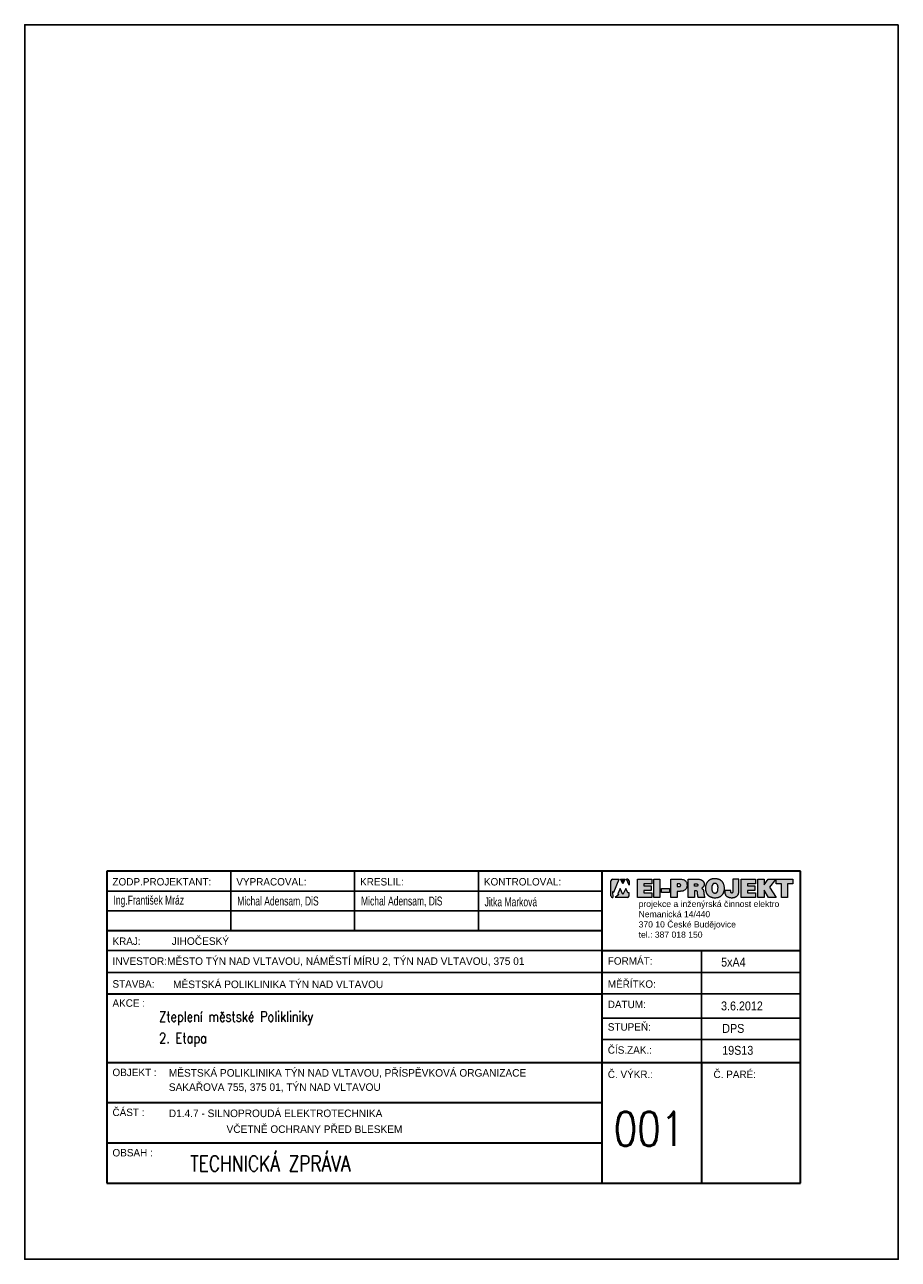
# Model space of a CAD drawing. Header units: millimetres. Extents: x 434746 to 672760, y -61647 to 206428.
# Tile 7 of 24: x 567146 to 588146, y 12652 to 42352. Entities that reach past the tile are written whole.
import ezdxf

# ---------------------------------------------------------------- set-up
doc = ezdxf.new("R2010")
doc.units = ezdxf.units.MM
doc.layers.add('.VýkrRozpiska', color=7, linetype='Continuous', lineweight=15)
doc.layers.add('1NP-Rozpiska', color=7, linetype='Continuous', lineweight=30)
doc.layers.add('1PP-Rozpiska', color=7, linetype='Continuous')
doc.layers.add('E_vedeni', color=240, linetype='Continuous')
doc.styles.add('ROMAN', font='roman.shx', dxfattribs={"width": 0.8})
doc.styles.add('ROMANS', font='romans.shx', dxfattribs={"width": 0.8, "height": 125})

# ---------------------------------------------------------------- blocks, each defined once
blk = doc.blocks.new('LOGO')
at = {"true_color": 0xc3261f}
h = blk.add_hatch(color=22, dxfattribs=at)
h.paths.add_polyline_path([(784398.7, 7230.66), (784398.15, 7230.66), (784399.56, 7227.46), (784399.56, 7229.74, 0.324073)])
h.paths.add_polyline_path([(784397.8, 7225.74), (784396.33, 7222.68), (784394.83, 7225.74), (784393.64, 7222.95), (784394.22, 7222.64), (784392.34, 7221.06), (784398.7, 7221.06, 0.29137), (784399.6, 7221.96), (784399.6, 7223.58), (784398.8, 7223.58)])
h.paths.add_polyline_path([(784394.44, 7230.66), (784390.93, 7230.66, 0.29137), (784390.03, 7229.76), (784390.03, 7221.96, 0.334501), (784391.06, 7221.06), (784390.94, 7224.14), (784391.5, 7223.91)])
blk.add_hatch(color=22, dxfattribs=at).paths.add_polyline_path([(784396.33, 7228.22), (784395.04, 7230.66), (784397.53, 7230.66)])
h = blk.add_hatch(color=0)
h.paths.add_polyline_path([(784476.21, 7230.69), (784484.79, 7230.69), (784484.79, 7228.28), (784482.06, 7228.28), (784482.06, 7221.09), (784478.86, 7221.09), (784478.86, 7228.28), (784476.21, 7228.28)])
h.paths.add_polyline_path([(784466.61, 7230.69), (784469.81, 7230.69), (784469.81, 7227.63), (784472.03, 7230.69), (784475.9, 7230.69), (784472.6, 7226.48), (784476.17, 7221.09), (784472.13, 7221.09), (784469.81, 7224.89), (784469.81, 7221.09), (784466.61, 7221.09)])
h.paths.add_polyline_path([(784457.95, 7221.09), (784457.95, 7230.69), (784465.44, 7230.69), (784465.44, 7228.28), (784461.16, 7228.28), (784461.16, 7227.15), (784465.01, 7227.15), (784465.01, 7224.68), (784461.17, 7224.68), (784461.17, 7223.6), (784465.44, 7223.6), (784465.44, 7221.09)])
h.paths.add_polyline_path([(784416.32, 7225.87), (784420.52, 7225.87), (784420.52, 7223.67), (784416.32, 7223.67)])
h.paths.add_polyline_path([(784412.42, 7230.69), (784415.59, 7230.69), (784415.59, 7221.09), (784412.42, 7221.09)])
h.paths.add_polyline_path([(784403.95, 7221.09), (784403.95, 7230.69), (784411.45, 7230.69), (784411.45, 7228.28), (784407.17, 7228.28), (784407.17, 7227.15), (784411.01, 7227.15), (784411.01, 7224.68), (784407.17, 7224.68), (784407.17, 7223.6), (784411.45, 7223.6), (784411.45, 7221.09)])
h = blk.add_hatch(color=0)
h.paths.add_polyline_path([(784421.32, 7230.69), (784421.32, 7221.09), (784424.54, 7221.09), (784424.54, 7224.28), (784425.83, 7224.28), (784426.11, 7224.3), (784426.69, 7224.33), (784427.02, 7224.35), (784427.36, 7224.46), (784427.67, 7224.54), (784428.11, 7224.75), (784428.67, 7225.01), (784429.1, 7225.43), (784429.26, 7225.7), (784429.51, 7226.14), (784429.64, 7226.71), (784429.7, 7227.1), (784429.7, 7227.39), (784429.7, 7227.81), (784429.66, 7228.11), (784429.6, 7228.42), (784429.53, 7228.78), (784429.29, 7229.29), (784429.12, 7229.5), (784428.91, 7229.73), (784428.63, 7229.97), (784428.43, 7230.12), (784428.15, 7230.29), (784427.77, 7230.44), (784427.3, 7230.55), (784426.87, 7230.63), (784426.51, 7230.67), (784425.98, 7230.69)])
h.paths.add_polyline_path([(784425.83, 7228.25), (784426.06, 7228.08), (784426.17, 7228.01), (784426.41, 7227.83), (784426.41, 7227.5), (784426.41, 7227.17), (784426.09, 7226.86), (784425.8, 7226.79), (784425.66, 7226.75), (784424.55, 7226.75), (784424.55, 7228.23), (784424.55, 7228.25)], flags=16)
h = blk.add_hatch(color=0)
h.paths.add_polyline_path([(784437.77, 7226.26), (784437.88, 7226.35), (784437.98, 7226.44), (784438.08, 7226.54), (784438.18, 7226.64), (784438.29, 7226.75), (784438.33, 7226.82), (784438.39, 7226.91), (784438.42, 7226.98), (784438.47, 7227.11), (784438.51, 7227.2), (784438.55, 7227.32), (784438.57, 7227.42), (784438.6, 7227.53), (784438.59, 7227.66), (784438.6, 7227.74), (784438.61, 7227.89), (784438.62, 7228.06), (784438.61, 7228.2), (784438.6, 7228.32), (784438.59, 7228.43), (784438.58, 7228.54), (784438.58, 7228.62), (784438.56, 7228.69), (784438.53, 7228.81), (784438.5, 7228.89), (784438.48, 7228.96), (784438.43, 7229.07), (784438.4, 7229.13), (784438.34, 7229.21), (784438.29, 7229.29), (784438.23, 7229.39), (784438.18, 7229.47), (784438.12, 7229.55), (784438.07, 7229.62), (784438.01, 7229.69), (784437.94, 7229.76), (784437.87, 7229.84), (784437.77, 7229.92), (784437.66, 7230.01), (784437.56, 7230.06), (784437.45, 7230.14), (784437.32, 7230.2), (784437.14, 7230.29), (784436.99, 7230.37), (784436.83, 7230.42), (784436.57, 7230.5), (784436.32, 7230.56), (784436.04, 7230.62), (784435.6, 7230.67), (784435.09, 7230.69), (784430.35, 7230.69), (784430.35, 7221.11), (784433.59, 7221.11), (784433.59, 7221.12), (784433.59, 7224.53), (784434.43, 7224.53), (784434.49, 7224.53), (784434.62, 7224.52), (784434.67, 7224.5), (784434.75, 7224.47), (784434.8, 7224.44), (784434.86, 7224.41), (784434.89, 7224.38), (784434.91, 7224.36), (784434.94, 7224.32), (784434.97, 7224.28), (784434.99, 7224.23), (784435.04, 7224.16), (784435.09, 7224.05), (784435.1, 7223.97), (784435.12, 7223.88), (784435.13, 7223.74), (784435.14, 7223.56), (784435.17, 7223.38), (784435.2, 7223.16), (784435.21, 7222.96), (784435.22, 7222.8), (784435.24, 7222.65), (784435.25, 7222.55), (784435.28, 7222.38), (784435.3, 7222.21), (784435.33, 7222.07), (784435.36, 7221.91), (784435.38, 7221.8), (784435.41, 7221.61), (784435.44, 7221.42), (784435.49, 7221.09), (784438.93, 7221.09), (784438.86, 7221.39), (784438.82, 7221.55), (784438.76, 7221.71), (784438.7, 7221.89), (784438.67, 7222.03), (784438.63, 7222.25), (784438.6, 7222.46), (784438.59, 7222.53), (784438.55, 7222.63), (784438.53, 7222.75), (784438.51, 7222.84), (784438.49, 7223.02), (784438.47, 7223.18), (784438.44, 7223.36), (784438.43, 7223.52), (784438.43, 7223.67), (784438.42, 7223.79), (784438.39, 7223.9), (784438.39, 7223.97), (784438.37, 7224.03), (784438.36, 7224.09), (784438.36, 7224.14), (784438.35, 7224.22), (784438.34, 7224.28), (784438.32, 7224.36), (784438.28, 7224.5), (784438.26, 7224.64), (784438.24, 7224.76), (784438.2, 7224.84), (784438.14, 7224.99), (784438.1, 7225.06), (784438.07, 7225.14), (784438.03, 7225.23), (784437.97, 7225.3), (784437.91, 7225.38), (784437.85, 7225.46), (784437.79, 7225.52), (784437.73, 7225.58), (784437.65, 7225.64), (784437.63, 7225.67), (784437.56, 7225.72), (784437.48, 7225.78), (784437.42, 7225.85), (784437.41, 7225.88), (784437.42, 7225.93), (784437.47, 7225.99), (784437.64, 7226.13)])
h.paths.add_polyline_path([(784435.35, 7227.42), (784435.32, 7227.36), (784435.28, 7227.29), (784435.21, 7227.21), (784435.17, 7227.16), (784435.08, 7227.08), (784434.96, 7227.04), (784434.86, 7227), (784434.77, 7226.98), (784434.65, 7226.98), (784433.61, 7226.98), (784433.61, 7228.22), (784434.48, 7228.22), (784434.72, 7228.2), (784434.87, 7228.17), (784435.01, 7228.13), (784435.1, 7228.09), (784435.16, 7228.03), (784435.24, 7227.96), (784435.3, 7227.87), (784435.35, 7227.75), (784435.35, 7227.67), (784435.35, 7227.6), (784435.35, 7227.51)], flags=16)
h = blk.add_hatch(color=0)
h.paths.add_polyline_path([(784442.02, 7230.5), (784442.64, 7230.78), (784443.51, 7230.86), (784444.16, 7230.95), (784444.83, 7230.86), (784445.6, 7230.76), (784446.13, 7230.58), (784446.28, 7230.54), (784446.81, 7230.36), (784447.25, 7230.05), (784447.7, 7229.76), (784448.29, 7229.08), (784448.76, 7228.25), (784448.82, 7228.06), (784449.04, 7227.57), (784449.07, 7227.05), (784449.16, 7226.51), (784449.16, 7224.94), (784449.08, 7224.64), (784449.08, 7224.63), (784449.04, 7224.48), (784448.98, 7224.27), (784448.94, 7224.14), (784448.9, 7223.97), (784448.83, 7223.76), (784448.61, 7223.15), (784448.19, 7222.61), (784447.73, 7222.07), (784446.78, 7221.46), (784445.87, 7221.13), (784444.8, 7220.97), (784443.59, 7220.98), (784442.84, 7221.13), (784442.57, 7221.18), (784442.35, 7221.27), (784442.11, 7221.36), (784441.51, 7221.58), (784440.84, 7222.09), (784440.63, 7222.3), (784440.37, 7222.57), (784439.88, 7223.24), (784439.67, 7223.83), (784439.49, 7224.2), (784439.41, 7224.76), (784439.36, 7225.12), (784439.36, 7225.76), (784439.35, 7226.36), (784439.41, 7227.13), (784439.41, 7227.15), (784439.49, 7227.56), (784439.91, 7228.63), (784440.49, 7229.49), (784441.3, 7230.16), (784441.83, 7230.42)])
h.paths.add_polyline_path([(784445.82, 7224.97), (784445.73, 7224.68), (784445.64, 7224.25), (784444.99, 7223.42), (784444.35, 7223.42), (784443.67, 7223.42), (784443.44, 7223.61), (784443.4, 7223.63), (784443.28, 7223.74), (784443.03, 7223.95), (784442.62, 7224.93), (784442.62, 7226.1), (784442.62, 7226.3), (784442.62, 7226.93), (784443.02, 7227.88), (784443.2, 7228.04), (784443.5, 7228.41), (784444.11, 7228.45), (784444.7, 7228.48), (784445.17, 7228.13), (784445.46, 7227.91), (784445.85, 7226.83)], flags=16)
blk.add_hatch(color=0).paths.add_polyline_path([(784453.53, 7224.23), (784453.53, 7224.06), (784453.5, 7223.91), (784453.47, 7223.82), (784453.45, 7223.74), (784453.42, 7223.66), (784453.38, 7223.6), (784453.35, 7223.56), (784453.31, 7223.5), (784453.25, 7223.46), (784453.19, 7223.41), (784453.12, 7223.41), (784453.01, 7223.4), (784452.92, 7223.4), (784452.87, 7223.41), (784452.82, 7223.45), (784452.77, 7223.5), (784452.7, 7223.55), (784452.66, 7223.61), (784452.63, 7223.67), (784452.61, 7223.73), (784452.59, 7223.82), (784452.58, 7223.91), (784452.58, 7224.68), (784449.41, 7224.68), (784449.39, 7224.37), (784449.4, 7224.14), (784449.4, 7223.91), (784449.41, 7223.72), (784449.44, 7223.45), (784449.47, 7223.22), (784449.52, 7223), (784449.59, 7222.85), (784449.65, 7222.71), (784449.7, 7222.58), (784449.76, 7222.47), (784449.82, 7222.33), (784449.91, 7222.21), (784450, 7222.08), (784450.11, 7221.96), (784450.22, 7221.84), (784450.33, 7221.75), (784450.45, 7221.66), (784450.58, 7221.58), (784450.77, 7221.47), (784450.92, 7221.38), (784451.16, 7221.29), (784451.4, 7221.2), (784451.62, 7221.12), (784451.82, 7221.08), (784452.05, 7221.05), (784452.3, 7221.02), (784452.39, 7221.01), (784452.62, 7220.98), (784453.34, 7220.97), (784453.65, 7221.01), (784453.9, 7221.05), (784454.13, 7221.09), (784454.4, 7221.14), (784454.62, 7221.23), (784454.78, 7221.3), (784454.97, 7221.38), (784455.13, 7221.46), (784455.26, 7221.54), (784455.41, 7221.62), (784455.51, 7221.67), (784455.66, 7221.8), (784455.75, 7221.88), (784455.83, 7221.96), (784455.92, 7222.06), (784455.98, 7222.12), (784456.05, 7222.19), (784456.12, 7222.28), (784456.21, 7222.4), (784456.26, 7222.47), (784456.35, 7222.59), (784456.39, 7222.71), (784456.45, 7222.84), (784456.49, 7222.94), (784456.52, 7223.03), (784456.55, 7223.1), (784456.57, 7223.22), (784456.59, 7223.28), (784456.63, 7223.44), (784456.66, 7223.6), (784456.67, 7223.72), (784456.68, 7223.86), (784456.68, 7230.72), (784453.53, 7230.72)])
at = {"color": 22, "true_color": 0xc3261f}
for p, q in [((784390.03, 7221.96), (784390.03, 7229.76)), ((784390.93, 7230.66), (784394.44, 7230.66)), ((784391.5, 7223.91), (784394.44, 7230.66)), ((784396.33, 7228.22), (784395.04, 7230.66)), ((784395.04, 7230.66), (784397.53, 7230.66)), ((784397.53, 7230.66), (784396.33, 7228.22)), ((784399.56, 7227.46), (784398.15, 7230.66)), ((784398.7, 7230.66), (784398.15, 7230.66)), ((784399.56, 7229.74), (784399.56, 7227.46)), ((784390.94, 7224.14), (784391.06, 7221.06)), ((784390.94, 7224.14), (784391.5, 7223.91)), ((784394.22, 7222.64), (784392.34, 7221.06)), ((784394.83, 7225.74), (784393.64, 7222.95)), ((784393.64, 7222.95), (784394.22, 7222.64)), ((784396.33, 7222.68), (784394.83, 7225.74)), ((784397.8, 7225.74), (784396.33, 7222.68)), ((784398.8, 7223.58), (784397.8, 7225.74)), ((784399.6, 7223.58), (784398.8, 7223.58)), ((784399.6, 7221.96), (784399.6, 7223.58)), ((784398.7, 7221.06), (784392.34, 7221.06))]:
    blk.add_line(p, q, dxfattribs=at)
at = {"color": 0}
for points in [[(784403.95, 7221.09), (784403.95, 7230.69), (784411.45, 7230.69), (784411.45, 7228.28), (784407.17, 7228.28), (784407.17, 7227.15), (784411.01, 7227.15), (784411.01, 7224.68), (784407.17, 7224.68), (784407.17, 7223.6), (784411.45, 7223.6), (784411.45, 7221.09), (784403.95, 7221.09)], [(784412.42, 7230.69), (784415.59, 7230.69), (784415.59, 7221.09), (784412.42, 7221.09), (784412.42, 7230.69)], [(784421.32, 7230.69), (784425.98, 7230.69), (784426.51, 7230.67), (784426.87, 7230.63), (784427.3, 7230.55), (784427.77, 7230.44), (784428.15, 7230.29), (784428.43, 7230.12), (784428.63, 7229.97), (784428.91, 7229.73), (784429.12, 7229.5), (784429.29, 7229.29), (784429.41, 7229.03), (784429.53, 7228.78), (784429.6, 7228.42), (784429.66, 7228.11), (784429.7, 7227.81), (784429.7, 7227.39), (784429.7, 7227.1), (784429.64, 7226.71), (784429.57, 7226.41), (784429.51, 7226.14), (784429.37, 7225.89), (784429.26, 7225.7), (784429.1, 7225.43), (784428.85, 7225.18), (784428.67, 7225.01), (784428.43, 7224.9), (784428.11, 7224.75), (784427.84, 7224.62), (784427.67, 7224.54), (784427.45, 7224.48), (784427.25, 7224.43), (784427.02, 7224.35), (784426.69, 7224.33), (784426.33, 7224.31), (784426.11, 7224.3), (784425.83, 7224.28), (784424.54, 7224.28), (784424.54, 7221.09), (784421.32, 7221.09), (784421.32, 7230.69)], [(784424.55, 7228.23), (784424.55, 7226.75), (784425.66, 7226.75), (784425.8, 7226.79), (784425.97, 7226.83), (784426.08, 7226.89), (784426.2, 7226.97), (784426.29, 7227.05), (784426.33, 7227.15), (784426.36, 7227.2), (784426.38, 7227.28), (784426.39, 7227.34), (784426.41, 7227.42), (784426.41, 7227.5), (784426.41, 7227.56), (784426.39, 7227.66), (784426.37, 7227.76), (784426.32, 7227.84), (784426.27, 7227.93), (784426.17, 7228.01), (784426.06, 7228.08), (784425.98, 7228.14), (784425.88, 7228.19), (784425.77, 7228.21), (784425.67, 7228.24), (784425.56, 7228.25), (784424.55, 7228.25), (784424.55, 7228.23)], [(784430.35, 7230.69), (784435.09, 7230.69), (784435.6, 7230.67), (784436.04, 7230.62), (784436.32, 7230.56), (784436.57, 7230.5), (784436.83, 7230.42), (784436.99, 7230.37), (784437.14, 7230.29), (784437.32, 7230.2), (784437.45, 7230.14), (784437.56, 7230.06), (784437.66, 7230.01), (784437.77, 7229.92), (784437.87, 7229.84), (784437.94, 7229.76), (784438.01, 7229.69), (784438.07, 7229.62), (784438.12, 7229.55), (784438.18, 7229.47), (784438.23, 7229.39), (784438.29, 7229.29), (784438.34, 7229.21), (784438.4, 7229.13), (784438.43, 7229.07), (784438.48, 7228.96), (784438.5, 7228.89), (784438.53, 7228.81), (784438.56, 7228.69), (784438.58, 7228.62), (784438.58, 7228.54), (784438.59, 7228.43), (784438.6, 7228.32), (784438.61, 7228.2), (784438.62, 7228.06), (784438.61, 7227.89), (784438.6, 7227.74), (784438.59, 7227.66), (784438.6, 7227.53), (784438.57, 7227.42), (784438.55, 7227.32), (784438.51, 7227.2), (784438.47, 7227.11), (784438.42, 7226.98), (784438.39, 7226.91), (784438.33, 7226.82), (784438.29, 7226.75), (784438.18, 7226.64), (784438.08, 7226.54), (784437.98, 7226.44), (784437.88, 7226.35), (784437.77, 7226.26), (784437.64, 7226.13), (784437.47, 7225.99), (784437.42, 7225.93), (784437.41, 7225.88), (784437.42, 7225.85), (784437.48, 7225.78), (784437.56, 7225.72), (784437.63, 7225.67), (784437.65, 7225.64), (784437.73, 7225.58), (784437.79, 7225.52), (784437.85, 7225.46), (784437.91, 7225.38), (784437.97, 7225.3), (784438.03, 7225.23), (784438.07, 7225.14), (784438.1, 7225.06), (784438.14, 7224.99), (784438.2, 7224.84), (784438.24, 7224.76), (784438.26, 7224.64), (784438.28, 7224.5), (784438.32, 7224.36), (784438.34, 7224.28), (784438.35, 7224.22), (784438.36, 7224.14), (784438.36, 7224.09), (784438.37, 7224.03), (784438.39, 7223.97), (784438.39, 7223.9), (784438.42, 7223.79), (784438.43, 7223.67), (784438.43, 7223.52), (784438.44, 7223.36), (784438.47, 7223.18), (784438.49, 7223.02), (784438.51, 7222.84), (784438.53, 7222.75), (784438.55, 7222.63), (784438.59, 7222.53), (784438.6, 7222.46), (784438.63, 7222.25), (784438.67, 7222.03), (784438.7, 7221.89), (784438.76, 7221.71), (784438.82, 7221.55), (784438.86, 7221.39), (784438.93, 7221.09), (784435.49, 7221.09), (784435.44, 7221.42), (784435.41, 7221.61), (784435.38, 7221.8), (784435.36, 7221.91), (784435.33, 7222.07), (784435.3, 7222.21), (784435.28, 7222.38), (784435.25, 7222.55), (784435.24, 7222.65), (784435.22, 7222.8), (784435.21, 7222.96), (784435.2, 7223.16), (784435.17, 7223.38), (784435.14, 7223.56), (784435.13, 7223.74), (784435.12, 7223.88), (784435.1, 7223.97), (784435.09, 7224.05), (784435.04, 7224.16), (784434.99, 7224.23), (784434.97, 7224.28), (784434.94, 7224.32), (784434.91, 7224.36), (784434.89, 7224.38), (784434.86, 7224.41), (784434.8, 7224.44), (784434.75, 7224.47), (784434.67, 7224.5), (784434.62, 7224.52), (784434.49, 7224.53), (784434.43, 7224.53), (784433.59, 7224.53), (784433.59, 7221.12), (784433.59, 7221.11), (784430.35, 7221.11), (784430.35, 7230.69)], [(784433.61, 7228.22), (784434.48, 7228.22), (784434.72, 7228.2), (784434.87, 7228.17), (784435.01, 7228.13), (784435.1, 7228.09), (784435.16, 7228.03), (784435.24, 7227.96), (784435.3, 7227.87), (784435.35, 7227.75), (784435.35, 7227.67), (784435.35, 7227.6), (784435.35, 7227.51), (784435.35, 7227.42), (784435.32, 7227.36), (784435.28, 7227.29), (784435.21, 7227.21), (784435.17, 7227.16), (784435.08, 7227.08), (784434.96, 7227.04), (784434.86, 7227), (784434.77, 7226.98), (784434.65, 7226.98), (784433.61, 7226.98), (784433.61, 7228.22)], [(784443.83, 7230.9), (784443.51, 7230.86), (784443.14, 7230.83), (784442.86, 7230.75), (784442.55, 7230.69), (784442.29, 7230.62), (784442.02, 7230.5), (784441.83, 7230.42), (784441.62, 7230.31), (784441.42, 7230.21), (784441.23, 7230.08), (784441.09, 7229.97), (784440.92, 7229.85), (784440.82, 7229.77), (784440.76, 7229.7), (784440.64, 7229.6), (784440.57, 7229.51), (784440.39, 7229.33), (784440.3, 7229.18), (784440.2, 7229.06), (784440.12, 7228.94), (784440.04, 7228.79), (784439.98, 7228.67), (784439.92, 7228.57), (784439.83, 7228.41), (784439.76, 7228.24), (784439.68, 7228.05), (784439.62, 7227.88), (784439.56, 7227.75), (784439.51, 7227.53), (784439.45, 7227.34), (784439.41, 7227.12), (784439.39, 7226.86), (784439.39, 7226.64), (784439.37, 7226.41), (784439.36, 7226.19), (784439.35, 7225.99), (784439.36, 7225.76), (784439.36, 7225.56), (784439.36, 7225.32), (784439.37, 7225.01), (784439.41, 7224.76), (784439.45, 7224.5), (784439.5, 7224.34), (784439.55, 7224.15), (784439.59, 7223.99), (784439.67, 7223.83), (784439.76, 7223.57), (784439.82, 7223.43), (784439.88, 7223.3), (784439.96, 7223.16), (784440.03, 7223.03), (784440.14, 7222.88), (784440.26, 7222.73), (784440.39, 7222.55), (784440.51, 7222.43), (784440.63, 7222.31), (784440.78, 7222.15), (784440.92, 7222.03), (784441.06, 7221.92), (784441.24, 7221.78), (784441.39, 7221.7), (784441.62, 7221.58), (784441.76, 7221.5), (784441.93, 7221.43), (784442.11, 7221.36), (784442.35, 7221.27), (784442.57, 7221.18), (784442.84, 7221.13), (784443.21, 7221.06), (784443.69, 7221), (784443.86, 7220.98), (784444.67, 7220.97), (784445.23, 7221.03), (784445.56, 7221.08), (784445.84, 7221.14), (784446.18, 7221.24), (784446.44, 7221.34), (784446.66, 7221.43), (784446.91, 7221.55), (784447.09, 7221.66), (784447.4, 7221.86), (784447.53, 7221.98), (784447.72, 7222.11), (784447.89, 7222.28), (784448.04, 7222.44), (784448.19, 7222.61), (784448.29, 7222.75), (784448.41, 7222.92), (784448.47, 7223.03), (784448.55, 7223.15), (784448.63, 7223.31), (784448.7, 7223.47), (784448.78, 7223.62), (784448.83, 7223.76), (784448.9, 7223.97), (784448.94, 7224.14), (784448.98, 7224.27), (784449.04, 7224.48), (784449.08, 7224.63), (784449.09, 7224.76), (784449.14, 7224.99), (784449.15, 7225.15), (784449.16, 7225.38), (784449.16, 7226.51), (784449.11, 7226.8), (784449.07, 7227.02), (784449.06, 7227.21), (784449, 7227.4), (784448.96, 7227.63), (784448.9, 7227.8), (784448.87, 7227.95), (784448.77, 7228.18), (784448.67, 7228.41), (784448.59, 7228.55), (784448.48, 7228.74), (784448.39, 7228.91), (784448.26, 7229.1), (784448.14, 7229.25), (784448.04, 7229.37), (784447.95, 7229.47), (784447.83, 7229.6), (784447.72, 7229.69), (784447.63, 7229.77), (784447.52, 7229.86), (784447.38, 7229.97), (784447.25, 7230.05), (784447.17, 7230.11), (784447.03, 7230.18), (784446.91, 7230.27), (784446.79, 7230.34), (784446.66, 7230.39), (784446.54, 7230.45), (784446.43, 7230.49), (784446.28, 7230.54), (784446.13, 7230.58), (784445.97, 7230.64), (784445.79, 7230.7), (784445.64, 7230.73), (784445.48, 7230.76), (784445.32, 7230.8), (784445.1, 7230.83), (784444.83, 7230.86), (784444.57, 7230.9), (784444.31, 7230.9), (784444.13, 7230.91), (784443.83, 7230.9)], [(784444.11, 7228.45), (784443.98, 7228.44), (784443.84, 7228.41), (784443.69, 7228.38), (784443.57, 7228.33), (784443.45, 7228.26), (784443.35, 7228.18), (784443.25, 7228.1), (784443.18, 7228.01), (784443.1, 7227.93), (784443.05, 7227.85), (784442.98, 7227.75), (784442.95, 7227.67), (784442.89, 7227.57), (784442.85, 7227.48), (784442.8, 7227.36), (784442.77, 7227.26), (784442.74, 7227.11), (784442.69, 7226.92), (784442.67, 7226.74), (784442.65, 7226.58), (784442.62, 7226.46), (784442.62, 7226.3), (784442.62, 7226.1), (784442.62, 7225.31), (784442.66, 7225.07), (784442.69, 7224.86), (784442.74, 7224.7), (784442.78, 7224.55), (784442.84, 7224.41), (784442.9, 7224.27), (784442.95, 7224.14), (784443.02, 7224.04), (784443.09, 7223.92), (784443.19, 7223.82), (784443.28, 7223.74), (784443.4, 7223.63), (784443.53, 7223.56), (784443.66, 7223.51), (784443.8, 7223.44), (784443.98, 7223.42), (784444.35, 7223.42), (784444.51, 7223.42), (784444.65, 7223.45), (784444.81, 7223.49), (784444.94, 7223.55), (784445.05, 7223.61), (784445.17, 7223.7), (784445.28, 7223.79), (784445.35, 7223.88), (784445.44, 7223.99), (784445.47, 7224.04), (784445.51, 7224.11), (784445.56, 7224.19), (784445.6, 7224.28), (784445.64, 7224.38), (784445.69, 7224.54), (784445.73, 7224.68), (784445.77, 7224.84), (784445.79, 7224.96), (784445.81, 7225.09), (784445.82, 7225.22), (784445.83, 7225.3), (784445.85, 7226.46), (784445.83, 7226.74), (784445.79, 7226.94), (784445.74, 7227.1), (784445.69, 7227.28), (784445.63, 7227.44), (784445.59, 7227.56), (784445.51, 7227.69), (784445.39, 7227.9), (784445.31, 7228), (784445.24, 7228.07), (784445.17, 7228.13), (784445.08, 7228.2), (784444.94, 7228.27), (784444.85, 7228.31), (784444.77, 7228.36), (784444.67, 7228.41), (784444.56, 7228.44), (784444.43, 7228.45), (784444.3, 7228.46), (784444.11, 7228.45)], [(784452.57, 7224.68), (784449.41, 7224.68), (784449.39, 7224.37), (784449.4, 7224.14), (784449.4, 7223.91), (784449.41, 7223.72), (784449.44, 7223.45), (784449.47, 7223.22), (784449.52, 7223), (784449.59, 7222.85), (784449.65, 7222.71), (784449.7, 7222.58), (784449.76, 7222.47), (784449.82, 7222.33), (784449.91, 7222.21), (784450, 7222.08), (784450.11, 7221.96), (784450.22, 7221.84), (784450.33, 7221.75), (784450.45, 7221.66), (784450.58, 7221.58), (784450.77, 7221.47), (784450.92, 7221.38), (784451.16, 7221.29), (784451.4, 7221.2), (784451.62, 7221.12), (784451.82, 7221.08), (784452.05, 7221.05), (784452.3, 7221.02), (784452.39, 7221.01), (784452.62, 7220.98), (784453.34, 7220.97), (784453.65, 7221.01), (784453.9, 7221.05), (784454.13, 7221.09), (784454.4, 7221.14), (784454.62, 7221.23), (784454.78, 7221.3), (784454.97, 7221.38), (784455.13, 7221.46), (784455.26, 7221.54), (784455.41, 7221.62), (784455.51, 7221.67), (784455.66, 7221.8), (784455.75, 7221.88), (784455.83, 7221.96), (784455.92, 7222.06), (784455.98, 7222.12), (784456.05, 7222.19), (784456.12, 7222.28), (784456.21, 7222.4), (784456.26, 7222.47), (784456.35, 7222.59), (784456.39, 7222.71), (784456.45, 7222.84), (784456.49, 7222.94), (784456.52, 7223.03), (784456.55, 7223.1), (784456.57, 7223.22), (784456.59, 7223.28), (784456.63, 7223.44), (784456.66, 7223.6), (784456.67, 7223.72), (784456.68, 7223.86), (784456.68, 7230.72), (784453.53, 7230.72), (784453.53, 7224.23), (784453.53, 7224.06), (784453.5, 7223.91), (784453.47, 7223.82), (784453.45, 7223.74), (784453.42, 7223.66), (784453.38, 7223.6), (784453.35, 7223.56), (784453.31, 7223.5), (784453.25, 7223.46), (784453.19, 7223.41), (784453.12, 7223.41), (784453.01, 7223.4), (784452.92, 7223.4), (784452.87, 7223.41), (784452.82, 7223.45), (784452.77, 7223.5), (784452.7, 7223.55), (784452.66, 7223.61), (784452.63, 7223.67), (784452.61, 7223.73), (784452.59, 7223.82), (784452.58, 7223.91), (784452.58, 7224.68), (784452.57, 7224.68)], [(784457.95, 7221.09), (784457.95, 7230.69), (784465.44, 7230.69), (784465.44, 7228.28), (784461.16, 7228.28), (784461.16, 7227.15), (784465.01, 7227.15), (784465.01, 7224.68), (784461.17, 7224.68), (784461.17, 7223.6), (784465.44, 7223.6), (784465.44, 7221.09), (784457.95, 7221.09)], [(784466.61, 7230.69), (784469.81, 7230.69), (784469.81, 7227.63), (784472.03, 7230.69), (784475.9, 7230.69), (784472.6, 7226.48), (784476.17, 7221.09), (784472.13, 7221.09), (784469.81, 7224.89), (784469.81, 7221.09), (784466.61, 7221.09), (784466.61, 7230.69)], [(784476.21, 7230.69), (784484.79, 7230.69), (784484.79, 7228.28), (784482.06, 7228.28), (784482.06, 7221.09), (784478.86, 7221.09), (784478.86, 7228.28), (784476.21, 7228.28), (784476.21, 7230.69)]]:
    blk.add_lwpolyline(points, dxfattribs=at)
blk.add_lwpolyline([(784416.32, 7225.87), (784420.52, 7225.87), (784420.52, 7223.67), (784416.32, 7223.67)], close=True, dxfattribs=at)
at = {"color": 22, "true_color": 0xc3261f}
for centre, radius, start, end in [((784391.19, 7229.5), 1.19, 102.52259, 167.50077), ((784398.5, 7229.6), 1.07, 7.49835, 79.32287), ((784391.14, 7222.19), 1.14, 191.75791, 265.73853), ((784398.44, 7222.21), 1.19, 282.52259, 347.50077)]:
    blk.add_arc(centre, radius, start, end, dxfattribs=at)
at = {"color": 0, "insert": (784404.49, 7219.34), "char_height": 4, "width": 105.7388, "attachment_point": 1}
blk.add_mtext('{\\fArial|b0|i0|c238|p34;\\H0.8x;projekce a inženýrská činnost elektro\\PNemanická 14/440\\P370 10 České Budějovice\\Ptel.: 387 018 150}', dxfattribs=at)
blk = doc.blocks.new('A$C7BFD1CB8')
at = {"color": 0, "lineweight": 40}
blk.add_blockref('LOGO', (-784390.03, -7197.24), dxfattribs=at)
blk = doc.blocks.new('A$C2B8C33D0')
at = {"layer": '.VýkrRozpiska', "xscale": 38.71999979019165, "yscale": 38.72001171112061, "zscale": 38.72000000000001}
blk.add_blockref('A$C7BFD1CB8', (0, 3), dxfattribs=at)
blk = doc.blocks.new('A$C1DF174FE')
at = {"layer": 'E_vedeni', "ltscale": 10, "xscale": 0.009999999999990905, "yscale": 0.01000000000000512, "zscale": 0.01}
blk.add_blockref('A$C2B8C33D0', (0, -0.03), dxfattribs=at)
blk = doc.blocks.new('A$C4B206E37')
at = {"layer": 'E_vedeni', "ltscale": 10}
blk.add_blockref('A$C1DF174FE', (0, 0), dxfattribs=at)

msp = doc.modelspace()

# ---------------------------------------------------------------- linework, layer by layer
msp.add_lwpolyline([(588146, 42352), (567146, 42352), (567146, 12652), (588146, 12652)], close=True)
at = {"layer": '1NP-Rozpiska', "linetype": 'Continuous', "lineweight": 30, "ltscale": 10}
for p, q in [((569124, 21986), (569124, 14483)), ((585794, 21986), (569124, 21986)), ((581031, 14483), (581031, 21986)), ((585794, 14483), (585794, 21986)), ((569124, 20558), (581031, 20558)), ((569124, 19037), (581031, 19037)), ((581031, 17385), (585794, 17385)), ((583413, 17385), (583412, 14483)), ((569124, 14483), (585794, 14483))]:
    msp.add_line(p, q, dxfattribs=at)
at = {"layer": '1NP-Rozpiska', "color": 7, "linetype": 'Continuous', "lineweight": -3, "ltscale": 10}
for p, q in [((572101, 21986), (572101, 20558)), ((575077, 21986), (575077, 20548)), ((578054, 21986), (578054, 20558)), ((569124, 21510), (581031, 21510)), ((569124, 21034), (581031, 21034)), ((569124, 20081), (581031, 20081)), ((583412, 20081), (583413, 17385)), ((569124, 19552), (581031, 19552)), ((581031, 19552), (585794, 19552)), ((581031, 19037), (585794, 19037)), ((581031, 18455), (585794, 18455)), ((581031, 17939), (585794, 17939))]:
    msp.add_line(p, q, dxfattribs=at)
at = {"layer": '1PP-Rozpiska', "linetype": 'Continuous', "lineweight": 30, "ltscale": 10}
for p, q in [((581031, 20081), (585794, 20081)), ((569124, 17385), (581031, 17385)), ((569124, 16424), (581031, 16424)), ((569124, 15452), (581031, 15452))]:
    msp.add_line(p, q, dxfattribs=at)

# ---------------------------------------------------------------- block references
at = {"layer": 'E_vedeni', "ltscale": 10, "xscale": 119.1801599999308, "yscale": 119.1801599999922, "zscale": 119.18016}
msp.add_blockref('A$C4B206E37', (581237, 20255), dxfattribs=at)

# ---------------------------------------------------------------- texts
at = {"layer": '1NP-Rozpiska', "color": 7, "linetype": 'Continuous', "lineweight": -3, "ltscale": 10, "style": 'ROMAN'}
for s, height, p in [('ZODP.PROJEKTANT:', 178.6, (569256, 21645)), ('ZODP.PROJEKTANT:', 178.6, (569256, 21645)), ('VYPRACOVAL:', 178.6, (572233, 21645)), ('KRESLIL:', 178.6, (575209, 21645)), ('KONTROLOVAL:', 178.6, (578186, 21645)), ('KRAJ:', 178.6, (569256, 20216)), ('JIHOČESKÝ', 181.8, (570681, 20216)), ('INVESTOR:MĚSTO TÝN NAD VLTAVOU, NÁMĚSTÍ MÍRU 2, TÝN NAD VLTAVOU, 375 01', 181.79, (569258, 19734)), ('FORMÁT:', 178.6, (581163, 19740)), ('STAVBA:', 178.6, (569256, 19188)), ('MĚSTSKÁ POLIKLINIKA TÝN NAD VLTAVOU', 181.79, (570713, 19176)), ('MĚŘÍTKO:', 178.6, (581163, 19184)), ('AKCE :', 178.6, (569256, 18727)), ('DATUM:', 178.6, (581163, 18695)), ('STUPEŇ:', 178.6, (581163, 18153)), ('ČÍS.ZAK.:', 178.6, (581163, 17598)), ('OBJEKT :', 178.6, (569256, 17059)), ('MĚSTSKÁ POLIKLINIKA TÝN NAD VLTAVOU, PŘÍSPĚVKOVÁ ORGANIZACE', 181.79, (570611, 17046)), ('Č. VÝKR.:', 178.6, (581163, 17012)), ('Č. PARÉ:', 178.6, (583704, 17012)), ('SAKAŘOVA 755, 375 01, TÝN NAD VLTAVOU', 181.79, (570611, 16703)), ('ČÁST :', 178.6, (569256, 16098)), ('D1.4.7 - SILNOPROUDÁ ELEKTROTECHNIKA', 181.79, (570611, 16073)), ('VČETNĚ OCHRANY PŘED BLESKEM', 181.79, (571998, 15692)), ('OBSAH :', 178.6, (569256, 15127))]:
    msp.add_text(s, height=height, dxfattribs=at).set_placement(p)
at = {"layer": '1NP-Rozpiska', "color": 7, "linetype": 'Continuous', "lineweight": -3, "ltscale": 10}
for s, height, style, width, p in [('Ing.František Mráz', 214.33, 'ROMAN', 0.714286, (569281, 21185)), ('Michal Adensam, DiS', 214.33, 'ROMAN', 0.714286, (572256, 21164)), ('Michal Adensam, DiS', 214.33, 'ROMAN', 0.714286, (575232, 21164)), ('Jitka Marková', 214.33, 'ROMAN', 0.714286, (578202, 21142)), ('5xA4', 214.3, 'ROMAN', 0.9, (583888, 19695)), ('3.6.2012', 214.3, 'ROMAN', 0.9, (583886, 18640)), ('Zteplení městské Polikliniky', 250, 'ROMANS', 0.8, (570378, 18366)), ('DPS', 214.3, 'ROMAN', 0.9, (583915, 18099)), ('2. Etapa', 250, 'ROMANS', 0.8, (570378, 17848)), ('19S13', 214.3, 'ROMAN', 0.9, (583914, 17572))]:
    msp.add_text(s, height=height, dxfattribs=dict(at, style=style, width=width)).set_placement(p)
at = {"layer": '1NP-Rozpiska', "linetype": 'Continuous', "lineweight": -3, "ltscale": 10, "style": 'ROMANS', "width": 0.8}
for s, height, p in [('001', 825, (581306, 15378)), ('TECHNICKÁ ZPRÁVA', 375, (571124, 14768))]:
    msp.add_text(s, height=height, dxfattribs=at).set_placement(p)

doc.saveas('drawing.dxf')
